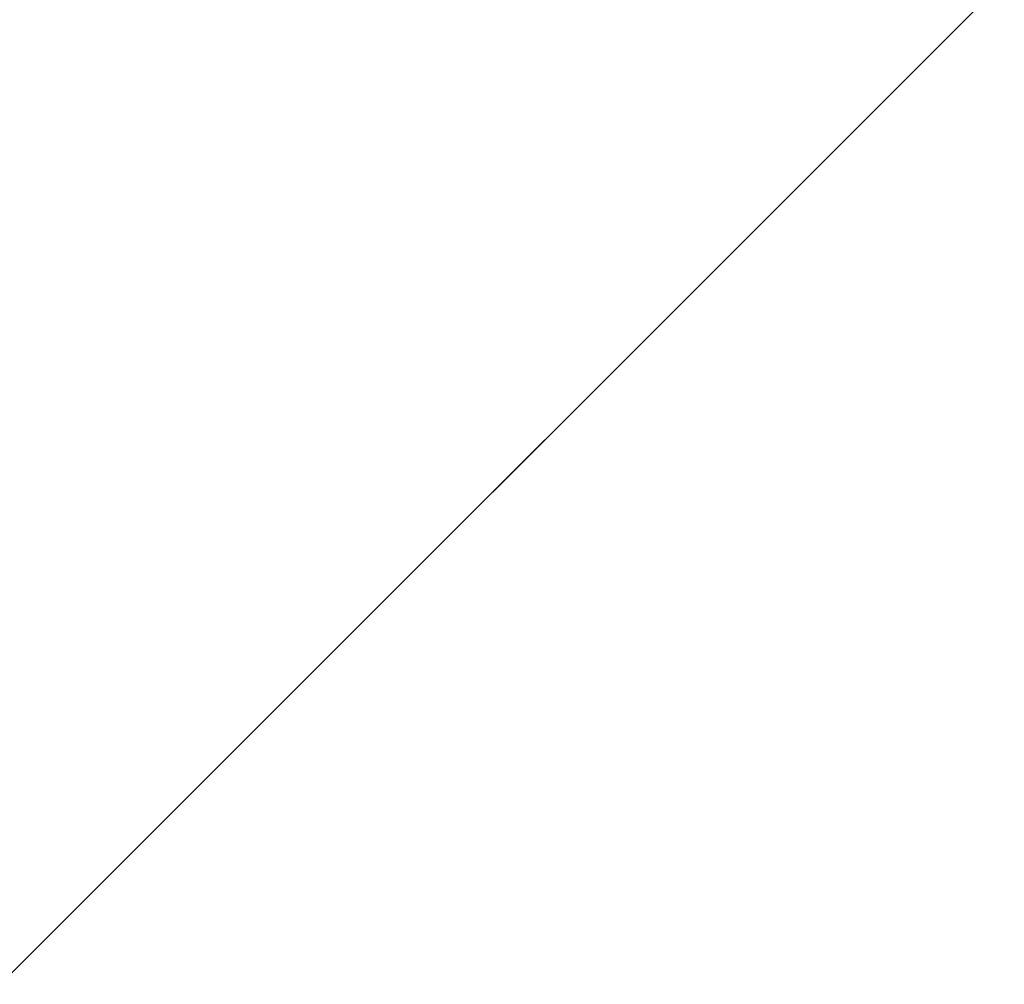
# Model space of a CAD drawing. Header units: centimetres. Extents: x 0.1 to 22.3, y 0.1 to 22.3.
# Tile 163 of 256: x 5.6 to 11.2, y 5.5 to 10.9. Entities that reach past the tile are written whole.
import ezdxf

# ---------------------------------------------------------------- set-up
doc = ezdxf.new("R2010")
doc.units = ezdxf.units.CM
doc.header["$LTSCALE"] = 2.54
doc.layers.get('0').update_dxf_attribs({"true_color": 0xff5454})

# ---------------------------------------------------------------- blocks, each defined once
blk = doc.blocks.new('Kosz na _mieci DELLA.STL')
at = {"color": 0}
blk.add_line((0.6375, 0.6158, 15.75), (21.8375, 21.8158, 15.75), dxfattribs=at)
blk.add_line((0.6375, 0.6158, 15.75), (21.8375, 21.8158, 15.75), dxfattribs=at)
mesh = blk.add_polyface(dxfattribs=at)
corners = [(21.8375, 0.6158, 15.75), (0.6375, 0.6158, 15.75), (21.8375, 21.8158, 15.75)]
mesh.append_faces([[corners[k] for k in face] for face in [(0, 1, 2)]], dxfattribs={"color": 0})
mesh = blk.add_polyface(dxfattribs=at)
corners = [(21.8375, 21.8158, 15.75), (0.6375, 0.6158, 15.75), (0.6375, 21.8158, 15.75)]
mesh.append_faces([[corners[k] for k in face] for face in [(0, 1, 2)]], dxfattribs={"color": 0})
mesh = blk.add_polyface(dxfattribs=at)
corners = [(21.8375, 0.6158, 15.95), (0.6375, 21.8158, 15.95), (0.6375, 0.6158, 15.95)]
mesh.append_faces([[corners[k] for k in face] for face in [(0, 1, 2)]], dxfattribs={"color": 0})
mesh = blk.add_polyface(dxfattribs=at)
corners = [(21.8375, 21.8158, 15.95), (0.6375, 21.8158, 15.95), (21.8375, 0.6158, 15.95)]
mesh.append_faces([[corners[k] for k in face] for face in [(0, 1, 2)]], dxfattribs={"color": 0})

msp = doc.modelspace()

# ---------------------------------------------------------------- block references
at = {"color": 0}
msp.add_blockref('Kosz na _mieci DELLA.STL', (0, 0), dxfattribs=at)

doc.saveas('drawing.dxf')
